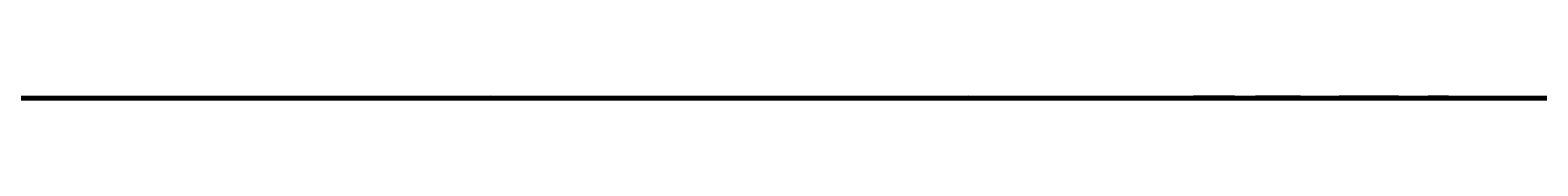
# Model space of a CAD drawing. Header units: millimetres. Extents: x -12354389001 to 271431, y -126469 to 48347.
# Tile 56 of 79: x -12328807095 to -12328530280, y -42908 to -42279. Entities that reach past the tile are written whole.
import ezdxf
from ezdxf.enums import TextEntityAlignment as Align

# ---------------------------------------------------------------- set-up
doc = ezdxf.new("R2010")
doc.units = ezdxf.units.MM
for name, pattern in [('1', [0]), ('4', [5, 3, -2]), ('BGS', [10, 0, 10])]:
    doc.linetypes.add(name, pattern=pattern)
doc.layers.get('0').update_dxf_attribs({"lineweight": 9})
doc.layers.add('00 opisy', color=7, linetype='Continuous', lineweight=25)
doc.layers.add('EBUPP', color=7, linetype='1', lineweight=30)
for name, color, linetype in [('EADOD', 7, 'Continuous'), ('EBTPO', 4, '4'), ('EBUOA', 7, 'Continuous'), ('EDZPD', 3, '1'), ('EDZTD', 3, 'Continuous'), ('SDROK', 7, 'Continuous'), ('SDROZ', 7, 'Continuous'), ('SDRPK', 7, '1'), ('SZOPO', 7, 'BGS'), ('SZZPZ', 102, 'Continuous'), ('UCCOA', 6, 'Continuous'), ('UCCOO', 6, 'Continuous'), ('UCCPA', 6, '1'), ('UCCPOR', 6, '1'), ('UCCTO', 6, 'Continuous'), ('UEEOA', 1, 'Continuous'), ('UEEOO', 1, 'Continuous'), ('UEEPA', 1, '1'), ('UEEPON', 1, '1'), ('UEETO', 1, 'Continuous'), ('UGGOO', 2, 'Continuous'), ('UGGPOR', 2, '1'), ('UKKOA', 7, 'Continuous'), ('UKKOO', 1, 'Continuous'), ('UKKPA', 1, '1'), ('UKKPB', 1, '1'), ('UKKTO', 1, 'Continuous'), ('UTTOO', 2, 'Continuous'), ('UTTPA', 1, '1'), ('UTTPO', 1, '1'), ('UTTTO', 2, 'Continuous'), ('UWWOO', 5, 'Continuous'), ('UWWPA', 5, '1'), ('UWWPO', 5, '4'), ('UWWTO', 5, 'Continuous'), ('WUKOS', 7, 'Continuous'), ('WUKPS', 7, '1'), ('ZAKRES', 2, '1')]:
    doc.layers.add(name, color=color, linetype=linetype)
doc.styles.get("Standard").update_dxf_attribs({"font": 'arial.ttf'})

# ---------------------------------------------------------------- blocks, each defined once
blk = doc.blocks.new('GRO')
blk.add_circle((0, 0), 0.09)
blk = doc.blocks.new('SLS')
blk.add_circle((0, 0), 0.35)
blk = doc.blocks.new('ZNS')
for p, q in [((0, 0.5), (0, 0)), ((0, 0), (0.5, 0))]:
    blk.add_line(p, q)
for centre in [(0, 1.75), (0, 1.25), (0, 0.75)]:
    blk.add_circle(centre, 0.25)
blk = doc.blocks.new('DLI')
blk.add_circle((0, 0), 0.09)
for centre, start, end in [((0, 0.750093), 30.14144, 149.85856), ((-0.713298, 0.231779), 102.145781, 221.858708), ((0.713298, 0.231779), 318.141292, 77.854219), ((-0.440797, -0.606751), 174.149498, 293.852913), ((0.440797, -0.606751), 246.147087, 5.850502)]:
    blk.add_arc(centre, 0.75, start, end)
blk = doc.blocks.new('TRA')
for p, q in [((-5.5, 2.7539), (-5.5, 1.7539)), ((-4.5, 2.7539), (-4.5, 1.7539)), ((4.5, 2.7539), (4.5, 1.7539)), ((5.5, 2.7539), (5.5, 1.7539)), ((-0.5, -2.2461), (-0.5, -3.2461)), ((0.5, -2.2461), (0.5, -3.2461))]:
    blk.add_line(p, q)
blk = doc.blocks.new('WLZ')
blk.add_circle((0, 0), 0.4)
blk = doc.blocks.new('LAT')
for p, q in [((0, 1.2), (0, 2)), ((-2, 0), (-1.2, 0)), ((1.2, 0), (2, 0)), ((0, -1.2), (0, -2))]:
    blk.add_line(p, q)
blk = doc.blocks.new('STE')
for p, q in [((-1, 0.5), (-1, -0.5)), ((1, 0.5), (1, -0.5)), ((-1, 0), (1, 0))]:
    blk.add_line(p, q)
blk = doc.blocks.new('WLD')
for p, q in [((0.75, 0.5), (-0.75, 0.5)), ((-0.75, 0.5), (-0.75, -0.5)), ((0.75, -0.5), (0.75, 0.5)), ((-0.75, -0.5), (0.75, -0.5))]:
    blk.add_line(p, q)
blk = doc.blocks.new('WLM')
for p, q in [((0.35, 0.35), (-0.35, 0.35)), ((-0.35, 0.35), (-0.35, -0.35)), ((0.35, -0.35), (0.35, 0.35)), ((-0.35, -0.35), (0.35, -0.35))]:
    blk.add_line(p, q)
blk = doc.blocks.new('HYP')
for p, q in [((0, 1.5), (-0.5303, 0.9697)), ((0, 1.5), (0.5303, 0.9697)), ((0, 0.75), (0, 1.5))]:
    blk.add_line(p, q)
blk.add_circle((0, 0), 0.75)
blk = doc.blocks.new('WSP')
blk.add_circle((0, 0), 0.09)
blk = doc.blocks.new('Wrocławska 82')
at = {"layer": 'EBTPO', "linetype": '1'}
blk.add_line((-295024.3, 33938.1), (-295025.78, 33931.17), dxfattribs=at)
at = {"layer": 'EBUPP', "linetype": '1'}
for p, q in [((-295038.56, 34086.79), (-295012.62, 34080.55)), ((-295022.54, 34062.21), (-295029.69, 34032.49)), ((-295029.69, 34032.49), (-295031.56, 34032.93)), ((-295032.93, 34027.24), (-295026.08, 34025.59)), ((-295026.08, 34025.59), (-295029.43, 34011.7)), ((-295029.43, 34011.7), (-295055.37, 34017.94)), ((-295030.06, 33857.21), (-295042.22, 33860.19)), ((-295031.75, 33850.34), (-295030.06, 33857.21))]:
    blk.add_line(p, q, dxfattribs=at)
at = {"layer": 'EDZPD', "linetype": '1'}
for p, q in [((-295028.84, 34181.28), (-295029.65, 34165)), ((-295029.65, 34165), (-295035.57, 34166.25)), ((-295022.5, 34151.52), (-295029.65, 34165)), ((-295048.56, 34078.47), (-295022.5, 34151.52)), ((-295032.57, 34146.01), (-295022.5, 34151.52)), ((-295043.06, 33671.79), (-295017.59, 33728.72)), ((-295017.81, 33672.63), (-295024.53, 33661.3)), ((-295043.06, 33671.79), (-295029.99, 33661.31)), ((-295023.62, 33666.51), (-295027.33, 33662.02)), ((-295029.99, 33661.31), (-295027.33, 33662.02)), ((-295029.99, 33661.31), (-295033.15, 33660.47)), ((-295024.53, 33661.3), (-295027.24, 33657.98)), ((-295027.24, 33657.98), (-295031.03, 33656.6)), ((-295027.74, 33649.1), (-295032.49, 33650.2)), ((-295022.6, 33649.51), (-295024.53, 33648.43)), ((-295027.74, 33649.1), (-295028.76, 33646.57)), ((-295024.53, 33648.43), (-295027.74, 33649.1)), ((-295028.76, 33646.57), (-295017.11, 33642.39))]:
    blk.add_line(p, q, dxfattribs=at)
at = {"layer": 'EDZTD'}
blk.add_line((-295027.9756, 34143.3844), (-295024.167, 34143.6222), dxfattribs=at)
at = {"layer": 'SDRPK', "linetype": '1'}
for p, q in [((-295024.63, 34182.45), (-295024.72, 34179.63)), ((-295024.72, 34179.63), (-295024.02, 34176.52)), ((-295028.12, 34121.07), (-295032.18, 34125.31)), ((-295019.7, 34119.04), (-295028.12, 34121.07)), ((-295034.46, 34116.09), (-295028.85, 34117.93)), ((-295028.85, 34117.93), (-295020.41, 34116.09)), ((-295009.49, 34088.55), (-295032.28, 34094.01)), ((-295033.41, 34091.12), (-295015.55, 34086.93)), ((-294914.93, 33943.43), (-295031.34, 33971.7)), ((-295029.76, 33907.16), (-295004.82, 33901.12)), ((-295031.5, 33902.75), (-295012.32, 33898.07)), ((-294986.99, 33876.26), (-295058.18, 33893.68)), ((-295039.22, 33885.37), (-294998.98, 33875.89)), ((-295026.43, 33811.69), (-295071.1, 33822.87)), ((-295015.87, 33808.93), (-295026.43, 33811.69)), ((-295034.29, 33810.67), (-295015.86, 33805.83)), ((-295047.52, 33750), (-295025.9, 33744.33)), ((-295025.9, 33744.33), (-295018.46, 33747.36)), ((-295036.96, 33701.66), (-295027.58, 33735.43)), ((-295026.16, 33732.46), (-295033.16, 33706.41)), ((-295028.06, 33698.21), (-295029.66, 33694.18)), ((-295022.25, 33696.5), (-295028.06, 33698.21)), ((-295022.39, 33690.87), (-295029.66, 33694.18)), ((-295034.22, 33667.39), (-295022.39, 33690.87)), ((-295024.18, 33665.54), (-295025.68, 33663.63)), ((-295026.92, 33658.66), (-295023.41, 33662.21)), ((-295026.33, 33656.48), (-295021.44, 33661.07)), ((-295030.6, 33654.86), (-295022.85, 33650.86))]:
    blk.add_line(p, q, dxfattribs=at)
at = {"layer": 'SDRPK', "linetype": '4'}
for p, q in [((-295028.71, 34093.15), (-295028.21, 34095.25)), ((-295028.21, 34095.25), (-295026.41, 34094.82)), ((-295026.41, 34094.82), (-295026.91, 34092.73)), ((-295039.49, 34088.05), (-295011.23, 34081.26)), ((-295021.55, 34060.93), (-295024.45, 34049.12)), ((-295025.62, 34049.4), (-295023.87, 34048.98)), ((-295025.7, 34049.08), (-295024.3, 34048.75)), ((-295023.87, 34048.98), (-295024.8, 34045.12)), ((-295025.78, 34048.76), (-295024.72, 34048.51)), ((-295024.3, 34048.75), (-295025.07, 34045.55)), ((-295024.72, 34048.51), (-295025.33, 34045.99)), ((-295025.85, 34048.44), (-295025.15, 34048.28)), ((-295025.15, 34048.28), (-295025.6, 34046.42)), ((-295026.3, 34046.59), (-295025.6, 34046.42)), ((-295026.38, 34046.24), (-295025.33, 34045.99)), ((-295026.47, 34045.89), (-295025.07, 34045.55)), ((-295024.8, 34045.12), (-295026.55, 34045.54)), ((-295025.46, 34045.22), (-295028.39, 34033.34)), ((-295019.51, 34044.07), (-295024.8, 34045.12)), ((-295020.1, 34032.14), (-295029.51, 34033.21)), ((-295028.5, 34032.84), (-295028.93, 34031.11)), ((-295030.71, 34031.55), (-295031.57, 34028.04)), ((-295028.93, 34031.11), (-295030.71, 34031.55)), ((-295031.57, 34028.04), (-295024.59, 34026.32)), ((-295025.9, 34026.88), (-295026.78, 34025.91)), ((-295024.83, 34026.91), (-295025.9, 34026.88)), ((-295021.2, 34026.91), (-295024.83, 34026.91)), ((-295024.59, 34026.32), (-295028.53, 34010.3)), ((-295024.99, 34012.36), (-295022.73, 34021.34)), ((-295028.53, 34010.3), (-295034.59, 34011.79)), ((-295030.17, 34011.71), (-295031.33, 34007.63)), ((-294997.81, 33978.25), (-295038.14, 33988.53)), ((-295039.54, 33984.95), (-295010.89, 33977.71)), ((-295030.54, 33882.37), (-295036.03, 33860.62)), ((-295018.62, 33879.48), (-295030.54, 33882.37)), ((-295034.62, 33861.77), (-295030.38, 33878.62)), ((-295030.38, 33878.62), (-295029.24, 33878.29)), ((-295029.24, 33878.29), (-295033.44, 33861.4)), ((-295029.55, 33858.94), (-295041.05, 33861.92)), ((-295026.09, 33858.16), (-295029.55, 33858.94)), ((-295006.5, 33826.9), (-295026.09, 33858.16)), ((-295031.35, 33849.46), (-295029.4, 33857.1)), ((-295029.4, 33857.1), (-295026.49, 33856.35)), ((-295026.49, 33856.35), (-295005.35, 33823.5))]:
    blk.add_line(p, q, dxfattribs=at)
at = {"layer": 'SDRPK', "linetype": '1'}
for centre, radius, start, end in [((-295012.668, 34180.5865), 12.81, 169.91355, 234.48233), ((-295019.2078, 34141.4457), 15.82, 94.3581, 139.73776), ((-295025.059, 34131.8341), 7.5, 83.11548, 158.76931), ((-295023.8799, 34127.5865), 7.11, 77.5738, 110.41464), ((-295021.6312, 34125.1109), 10.29, 117.35822, 167.83107), ((-295031.5003, 34014.6089), 8.77, 262.20324, 351.35038), ((-295020.8945, 33978.7563), 19.87, 87.67967, 156.30941), ((-295018.5719, 33938.4061), 22.28, 84.14748, 138.11878), ((-295022.9942, 33926.4266), 20.42, 184.17478, 250.65028), ((-295028.9358, 33732.9573), 2.82, 349.84286, 61.26341), ((-295031.4937, 33665.8969), 6.24, 237.57016, 338.69821), ((-295031.9012, 33665.4486), 8.42, 254.36793, 306.26958), ((-295031.8364, 33664.3194), 9.58, 253.79478, 305.08442)]:
    blk.add_arc(centre, radius, start, end, dxfattribs=at)
at = {"layer": 'SDRPK', "linetype": '4'}
for centre, radius, start, end in [((-295031.7867, 34014.1559), 7.03, 328.85555, 345.19901), ((-295030.6648, 34013.8141), 5.9, 288.83538, 326.06064), ((-295032.0057, 34015.0689), 7.57, 275.19713, 295.38884), ((-295042.0173, 33768.7291), 11.01, 347.94694, 63.47297), ((-295031.795, 33747.7479), 7.13, 18.41261, 161.58739)]:
    blk.add_arc(centre, radius, start, end, dxfattribs=at)
at = {"layer": 'SZOPO', "linetype": 'BGS'}
for p, q in [((-295032.35, 34145.79), (-295022.55, 34150.84)), ((-295028.12, 33996.5), (-295020.94, 33998)), ((-295032.79, 33993.59), (-295028.12, 33996.5)), ((-294998.13, 33978.98), (-295036.23, 33988.93)), ((-295028.36, 33842.41), (-295024.54, 33846.12)), ((-295039.53, 33845.73), (-295028.36, 33842.41)), ((-295046.28, 33808.43), (-295008.67, 33799.4)), ((-295013.88, 33777.13), (-295057.05, 33788.33)), ((-295025.87, 33752.65), (-295011.14, 33776.32)), ((-295067.16, 33765.16), (-295028.11, 33752.86)), ((-295028.11, 33752.86), (-295025.87, 33752.65)), ((-295031.48, 33661.25), (-295017.01, 33688.17)), ((-295036.7, 33651.44), (-295027.46, 33648.93)), ((-295027.46, 33648.93), (-295011.2, 33641.5))]:
    blk.add_line(p, q, dxfattribs=at)
at = {"layer": 'UCCOA'}
for p in [(-295031.2116, 33970.8684), (-295027.05, 33969.85)]:
    blk.add_line(p, (-295027.5636, 33970.8684), dxfattribs=at)
at = {"layer": 'UCCPOR', "linetype": '1'}
for p, q in [((-295024.55, 34053.81), (-294998.28, 34047.24)), ((-294998.41, 34046.46), (-295024.74, 34053.03)), ((-295014.99, 33967.38), (-295049.03, 33975.65)), ((-295015.24, 33966.38), (-295049.27, 33974.66)), ((-295025.65, 33923.58), (-295015.24, 33966.38)), ((-295024.98, 33922.57), (-295014.43, 33966.18)), ((-295060.38, 33931.95), (-295025.65, 33923.58)), ((-295060.57, 33931.15), (-295025.84, 33922.78)), ((-295025.84, 33922.78), (-295040.36, 33863.04)), ((-295024.98, 33922.57), (-295039.66, 33861.9)), ((-295018.09, 33816.86), (-295048.98, 33824.25)), ((-295049.21, 33823.31), (-295017.5, 33815.8)), ((-295029, 33743.48), (-295032.54, 33744.33)), ((-295027.28, 33743.06), (-295029, 33743.48)), ((-295020.8, 33741.5), (-295027.28, 33743.06)), ((-295026.86, 33719.55), (-295020.8, 33741.5)), ((-295027.33, 33717.85), (-295026.86, 33719.55)), ((-295030.95, 33704.79), (-295027.33, 33717.85)), ((-295020.12, 33701.64), (-295030.95, 33704.79))]:
    blk.add_line(p, q, dxfattribs=at)
at = {"layer": 'UCCTO'}
for p, q in [((-295027.05, 33969.85), (-295026.4498, 33970.3356)), ((-295026.4498, 33970.3356), (-295017.7642, 33970.3356)), ((-295025.788, 33819.1107), (-295017.8623, 33819.1107))]:
    blk.add_line(p, q, dxfattribs=at)
at = {"layer": 'UEEPON', "linetype": '1'}
for p, q in [((-295024.85, 34182.74), (-295025.11, 34181.53)), ((-295025.11, 34181.53), (-295024.37, 34178.67)), ((-295024.37, 34178.67), (-295024.32, 34178.5)), ((-295024.32, 34178.5), (-295023.79, 34177.13)), ((-295023.35, 34175.31), (-295030.16, 34175.22)), ((-295030.16, 34175.22), (-295034.73, 34175.18)), ((-295026.76, 34153.72), (-295020.52, 34155.41)), ((-295023.82, 34155.29), (-295026.2, 34154.53)), ((-295026.2, 34154.53), (-295029.36, 34152.13)), ((-295029.85, 34150.75), (-295026.76, 34153.72)), ((-295021.32, 34153.65), (-295024.4, 34153.53)), ((-295024.4, 34153.53), (-295027.62, 34151.3)), ((-295024.43, 34152.37), (-295023.51, 34152.88)), ((-295040.61, 34152.51), (-295029.79, 34151.06)), ((-295029.85, 34150.42), (-295044.92, 34152.46)), ((-295026.09, 34151.46), (-295024.43, 34152.37)), ((-295029.36, 34152.13), (-295030.33, 34150.92)), ((-295022.54, 34151.86), (-295027.4, 34149.42)), ((-295036.89, 34151.69), (-295029.85, 34150.75)), ((-295026.89, 34150.99), (-295026.09, 34151.46)), ((-295027.62, 34151.3), (-295028.3, 34150.83)), ((-295029.79, 34151.06), (-295029.85, 34150.42)), ((-295028.92, 34149.8), (-295026.89, 34150.99)), ((-295030.33, 34150.92), (-295031.67, 34148.75)), ((-295025.13, 34144.48), (-295023.33, 34150.98)), ((-295028.3, 34150.83), (-295029.21, 34150.18)), ((-295029.21, 34150.18), (-295031.71, 34148.39)), ((-295030.68, 34148.65), (-295028.92, 34149.8)), ((-295027.4, 34149.42), (-295030.02, 34148.19)), ((-295031.88, 34147.88), (-295030.68, 34148.65)), ((-295030.02, 34148.19), (-295031.86, 34146.81)), ((-295025.88, 34141.77), (-295025.13, 34144.48)), ((-295028.65, 34131.79), (-295025.88, 34141.77)), ((-295031.37, 34122.77), (-295028.78, 34131.3)), ((-295031.37, 34122.77), (-295023.81, 34120.48)), ((-295024.08, 34120.36), (-295024.86, 34117.65)), ((-295024.86, 34117.65), (-295028.4, 34105.89)), ((-295028.4, 34105.89), (-295031.19, 34095.97)), ((-295031.19, 34095.97), (-295024.16, 34094.32)), ((-295031.69, 34088.27), (-295012.36, 34083.42)), ((-295021.59, 34050.48), (-295025.29, 34050.78)), ((-295020.34, 34049.36), (-295025.34, 34050.55)), ((-295025.42, 34050.24), (-295022.99, 34049.69)), ((-295023.95, 34026.51), (-295025.24, 34021.25)), ((-295025.24, 34021.25), (-295025.91, 34018.52)), ((-295025.91, 34018.52), (-295026.14, 34017.61)), ((-295026.14, 34017.61), (-295028.17, 34009.42)), ((-295028.17, 34009.42), (-295032.38, 34010.54)), ((-295040.13, 33897.03), (-295026.96, 33894.37)), ((-295026.96, 33894.37), (-294985.22, 33883.78)), ((-295021.69, 33884.51), (-295039.24, 33888.79)), ((-295025.34, 33870.52), (-295023.6, 33876.28)), ((-295026.15, 33867.83), (-295025.34, 33870.52)), ((-295029.53, 33856.69), (-295026.15, 33867.83)), ((-295030.13, 33856.9), (-295029.53, 33856.69)), ((-295029.62, 33856.38), (-295029.53, 33856.69)), ((-295029.6, 33856.44), (-295029.53, 33856.68)), ((-295029.53, 33856.69), (-295024.21, 33854.8)), ((-295030.2, 33856.66), (-295029.6, 33856.44)), ((-295030.23, 33856.53), (-295029.62, 33856.38)), ((-295029.62, 33856.38), (-295029.6, 33856.44)), ((-295024.46, 33854.55), (-295029.6, 33856.44)), ((-295029.82, 33833.11), (-295024.46, 33854.55)), ((-295031.51, 33826.61), (-295029.82, 33833.11)), ((-295034.47, 33815.26), (-295030.44, 33814.21)), ((-295027.72, 33813.51), (-295030.44, 33814.21)), ((-295017.6, 33810.88), (-295027.72, 33813.51)), ((-295032.74, 33807.29), (-295030.01, 33806.64)), ((-295030.01, 33806.64), (-295011.26, 33802.15)), ((-295026.21, 33750), (-295014.85, 33762.91)), ((-295039.34, 33750), (-295029.03, 33746.95)), ((-295028.72, 33747.16), (-295026.21, 33750)), ((-295038.2, 33749.82), (-295029.03, 33746.95)), ((-295027.27, 33696.72), (-295038.83, 33700.79)), ((-295023.15, 33693.71), (-295027.27, 33696.72)), ((-295019.71, 33691.01), (-295025.11, 33683.05)), ((-295025.11, 33683.05), (-295021.92, 33689.99)), ((-295026.42, 33680.36), (-295025.32, 33682.62)), ((-295029.84, 33673.32), (-295026.42, 33680.36)), ((-295033.18, 33666.46), (-295029.84, 33673.32)), ((-295024.5, 33663.32), (-295020.41, 33670.13)), ((-295029.44, 33660.25), (-295024.5, 33663.32)), ((-295029.44, 33660.25), (-295029.49, 33660.27)), ((-295030.84, 33659.05), (-295029.44, 33660.25)), ((-295033.24, 33659.83), (-295030.84, 33659.05))]:
    blk.add_line(p, q, dxfattribs=at)
at = {"layer": 'UEETO'}
for p, q in [((-295030.183, 34121.0335), (-295022.2031, 34121.0335)), ((-295025.44, 34050.18), (-295024.5316, 34046.6007)), ((-295024.5316, 34046.6007), (-295016.4303, 34045.0341)), ((-295032.8025, 33878.9686), (-295024.0625, 33878.9686)), ((-295030.22, 33856.55), (-295030.02, 33852.6612)), ((-295030.02, 33852.6612), (-295021.3343, 33852.6612))]:
    blk.add_line(p, q, dxfattribs=at)
at = {"layer": 'UGGPOR', "linetype": '1'}
for p, q in [((-295035.4, 34156.96), (-295029.29, 34155.39)), ((-295029.29, 34155.39), (-295026.41, 34154.66)), ((-295026.41, 34154.66), (-295020.56, 34153.17)), ((-295026.05, 34150.99), (-295023.76, 34152.4)), ((-295027.82, 34149.89), (-295026.05, 34150.99)), ((-295029.7, 34148.72), (-295027.82, 34149.89)), ((-295032.65, 34146.88), (-295029.7, 34148.72))]:
    blk.add_line(p, q, dxfattribs=at)
at = {"layer": 'UKKOA'}
for p, q in [((-295032.18, 34176.61), (-295030.8055, 34179.1952)), ((-295030.8055, 34179.1952), (-295024.4216, 34179.1952)), ((-295033.048, 34167.0999), (-295026.7292, 34167.0999)), ((-295026.9254, 34127.2253), (-295020.5414, 34127.2253)), ((-295024.2, 34102.85), (-295025.7158, 34100.8217)), ((-295031.9695, 34100.8217), (-295025.7158, 34100.8217)), ((-295025.52, 34003.39), (-295024.3467, 34004.1868)), ((-295024.3467, 34004.1868), (-295018.0279, 34004.1868)), ((-295035.8005, 33997.3085), (-295029.5468, 33997.3085))]:
    blk.add_line(p, q, dxfattribs=at)
at = {"layer": 'UKKOO'}
for p in [(-295034.9406, 34091.5718), (-295026.97, 34091.44)]:
    blk.add_line(p, (-295028.9475, 34091.5718), dxfattribs=at)
at = {"layer": 'UKKPB', "linetype": '1'}
for p, q in [((-295032.74, 34164.91), (-295027.36, 34164.04)), ((-295027.36, 34164.04), (-295024.83, 34163.62)), ((-295024.83, 34163.62), (-295021.19, 34163.03)), ((-295025.48, 34097.59), (-295024.28, 34102.6)), ((-295025.61, 34097.06), (-295025.48, 34097.59)), ((-295026.91, 34091.69), (-295025.61, 34097.06)), ((-295026.97, 34091.44), (-295026.91, 34091.69)), ((-295026.48, 34091.33), (-295026.97, 34091.44)), ((-295022.63, 34090.43), (-295026.48, 34091.33)), ((-295024.09, 34035.16), (-295028.77, 34036.31)), ((-295025.45, 34003.63), (-295019.89, 34020.71)), ((-295020.45, 34011.15), (-295025.45, 34003.63)), ((-295028.54, 34004.19), (-295032.1, 34005.15)), ((-295025.77, 34003.45), (-295028.54, 34004.19)), ((-295025.28, 34003.33), (-295025.77, 34003.46)), ((-295025.77, 34003.46), (-295025.77, 34003.45)), ((-295025.29, 34003.32), (-295025.28, 34003.33)), ((-295013.57, 34000.19), (-295025.29, 34003.32)), ((-295025.77, 34003.2), (-295036.46, 34000)), ((-295045.92, 33818.98), (-295027.55, 33814.89)), ((-295027.55, 33814.89), (-295023.95, 33814.08)), ((-295028.84, 33788.07), (-295052.61, 33792.91)), ((-295027.16, 33787.73), (-295028.84, 33788.07)), ((-295005.32, 33783.29), (-295027.16, 33787.73)), ((-295015.1, 33740.05), (-295025.04, 33739.57)), ((-295025.04, 33739.57), (-295025.59, 33739.54)), ((-295025.59, 33739.54), (-295040.2, 33738.83)), ((-295021.32, 33648.87), (-295042.11, 33655.78)), ((-295039.34, 33653.78), (-295015, 33645.51))]:
    blk.add_line(p, q, dxfattribs=at)
at = {"layer": 'UKKTO'}
for p, q in [((-295029.4456, 34127.3253), (-295020.4342, 34127.3253)), ((-295032.1653, 34114.007), (-295023.1539, 34114.007)), ((-295024.2, 34102.85), (-295025.6087, 34099.4217)), ((-295034.3486, 34099.4217), (-295025.6087, 34099.4217)), ((-295026.97, 34091.44), (-295028.8663, 34090.4172)), ((-295037.8777, 34090.4172), (-295028.8663, 34090.4172)), ((-295025.52, 34003.39), (-295024.6764, 34003.3562)), ((-295024.6764, 34003.3562), (-295016.425, 34003.3562)), ((-295036.3655, 33997.1165), (-295027.4084, 33997.1165))]:
    blk.add_line(p, q, dxfattribs=at)
at = {"layer": 'UTTPO', "linetype": '1'}
for p, q in [((-295024.32, 34152.89), (-295034.13, 34156.19)), ((-295018.67, 34151.18), (-295024.32, 34152.89)), ((-295018.52, 34133.12), (-295025.22, 34107.24)), ((-295025.22, 34107.24), (-295026.53, 34104.86)), ((-295026.53, 34104.86), (-295029.4, 34104.68)), ((-295029.4, 34104.68), (-295034.29, 34101.79)), ((-295023.48, 34104.37), (-295042.17, 34096.43)), ((-295041.3, 34091.13), (-295011.25, 34083.23)), ((-295024.4, 34085.02), (-295024.76, 34083.47)), ((-295023.8, 34051.49), (-295025.07, 34051.76)), ((-295023.46, 34026.55), (-295026.66, 34013.23)), ((-295026.66, 34013.23), (-295027.9, 34010.96)), ((-295027.9, 34010.96), (-295029.64, 34010.42)), ((-295029.64, 34010.42), (-295038.42, 34010.7)), ((-295032.74, 33995.64), (-295001.71, 33988.37)), ((-295026.33, 33838.82), (-295041.55, 33844.95)), ((-295022.44, 33836.29), (-295026.33, 33838.82))]:
    blk.add_line(p, q, dxfattribs=at)
at = {"layer": 'UTTTO'}
for p in [(-295034.5077, 34085.6083), (-295024.25, 34085.24)]:
    blk.add_line(p, (-295026.2564, 34085.6083), dxfattribs=at)
at = {"layer": 'UWWPO', "linetype": '1'}
for p, q in [((-295026.32, 34175.65), (-295031.16, 34176.54)), ((-295026.24, 34175.64), (-295026.32, 34175.65)), ((-295010.96, 34172.65), (-295026.24, 34175.64)), ((-295024.48, 34000), (-295033.65, 34002.26)), ((-294986.95, 33990.76), (-295024.48, 34000)), ((-295022.51, 33866.21), (-295027.74, 33844.55)), ((-295022.23, 33863.75), (-295024.4, 33855.02)), ((-295024.4, 33855.02), (-295027.47, 33842.93)), ((-295027.47, 33842.93), (-295051.81, 33849.9)), ((-295027.74, 33844.55), (-295038.82, 33847.52)), ((-295027.47, 33842.93), (-295018.91, 33840.44)), ((-295017.55, 33815.58), (-295035.3, 33819.74)), ((-295024.88, 33750), (-295014.62, 33764.97)), ((-295058.24, 33750), (-295028.03, 33746.48)), ((-295027.09, 33746.78), (-295024.88, 33750)), ((-295027.66, 33746.07), (-295032.58, 33726.44))]:
    blk.add_line(p, q, dxfattribs=at)
at = {"layer": 'WUKPS', "linetype": '1'}
for p, q in [((-295025.16, 34141.01), (-295025.36, 34139.33)), ((-295027.16, 34140.96), (-295027, 34140.04)), ((-295029.05, 34140.35), (-295028.21, 34138.64)), ((-295030.7, 34139.23), (-295030.07, 34138.58)), ((-295032.03, 34137.74), (-295030.72, 34136.75)), ((-295034.64, 33891.01), (-295029.07, 33889.59)), ((-295000.17, 33881.36), (-295038.91, 33890.64)), ((-295030.07, 33889.84), (-295030.39, 33888.6)), ((-295029.07, 33889.59), (-294991.63, 33880.15)), ((-295028.13, 33889.35), (-295028.29, 33888.74)), ((-295026.19, 33888.86), (-295026.49, 33887.66)), ((-295024.25, 33888.38), (-295024.4, 33887.79)), ((-295030.16, 33654.63), (-295032.15, 33650.78)), ((-295029.27, 33654.18), (-295030.21, 33652.35)), ((-295028.38, 33653.72), (-295030.16, 33650.28)), ((-295027.49, 33653.26), (-295028.33, 33651.64)), ((-295026.6, 33652.8), (-295028.17, 33649.77)), ((-295025.72, 33652.34), (-295026.44, 33650.93)), ((-295024.83, 33651.88), (-295026.27, 33649.09)), ((-295036.28, 33651.83), (-295026.99, 33649.47)), ((-295023.94, 33651.43), (-295024.66, 33650.03)), ((-295023.05, 33650.97), (-295024.49, 33648.17)), ((-295026.99, 33649.47), (-295023.32, 33647.56))]:
    blk.add_line(p, q, dxfattribs=at)
for centre, radius, start, end in [((-295025.9678, 34134.0206), 7.04, 73.76846, 131.90689), ((-295021.9146, 34130.0604), 12.7, 133.583, 168.97099)]:
    blk.add_arc(centre, radius, start, end, dxfattribs=at)
at = {"layer": 'ZAKRES', "linetype": '1'}
for p, q in [((-295032.55, 34146.07), (-295022.58, 34151.49)), ((-295030.04, 33661.37), (-295043.18, 33671.87)), ((-295023.47, 33666.66), (-295027.19, 33662.19)), ((-295027.19, 33662.19), (-295030.04, 33661.37))]:
    blk.add_line(p, q, dxfattribs=at)
at = {"layer": 'EADOD'}
blk.add_blockref('GRO', (-295029.65, 34165), dxfattribs=at)
at = {"layer": 'SDROK'}
for p in [(-295024.25, 33938.35), (-295025.84, 33930.93)]:
    blk.add_blockref('SLS', p, dxfattribs=at)
at = {"layer": 'SDROZ'}
blk.add_blockref('ZNS', (-295029.4, 34152.13), dxfattribs=at)
at = {"layer": 'SZZPZ'}
for name, p in [('DLI', (-295025.37, 34147.86)), ('DLI', (-295029.39, 34145.66)), ('TRA', (-295022.34, 34143.42)), ('TRA', (-295023.47, 34125.8)), ('TRA', (-295027.88, 34110.45)), ('DLI', (-295027.36, 34094.54)), ('DLI', (-295032.19, 34088.77)), ('DLI', (-295026.72, 34088.19)), ('TRA', (-295019.09, 34062.54)), ('TRA', (-295019.33, 34056.15)), ('TRA', (-295023.4, 34038.57)), ('TRA', (-295025.97, 34028.72)), ('TRA', (-295024.73, 33989.17)), ('DLI', (-295024.61, 33976.36)), ('TRA', (-295034.66, 33974.2)), ('TRA', (-295019.78, 33972.29)), ('TRA', (-295030.59, 33943.58)), ('TRA', (-295034.59, 33921.15)), ('TRA', (-295023.05, 33893.07)), ('DLI', (-295029.57, 33890.66)), ('DLI', (-295027.97, 33889.83)), ('DLI', (-295025.27, 33889.38)), ('DLI', (-295031.94, 33887.6)), ('DLI', (-295025.4, 33878.18)), ('DLI', (-295028.55, 33878.1)), ('DLI', (-295025.72, 33876.61)), ('DLI', (-295026.42, 33874.5)), ('DLI', (-295026.34, 33872.31)), ('DLI', (-295030.19, 33871.11)), ('TRA', (-295021.84, 33869.69)), ('DLI', (-295027.03, 33869.87)), ('DLI', (-295030.78, 33867.38)), ('DLI', (-295029.37, 33867.19)), ('DLI', (-295027.85, 33866.73)), ('TRA', (-295026.8, 33861.59)), ('DLI', (-295032.07, 33860.9)), ('DLI', (-295029.73, 33860.44)), ('DLI', (-295029.15, 33848.81)), ('DLI', (-295031.6, 33845.75)), ('TRA', (-295034.54, 33837.23)), ('TRA', (-295020.51, 33836.15)), ('TRA', (-295024.96, 33823)), ('TRA', (-295022.05, 33772.13)), ('TRA', (-295026.64, 33761.69)), ('TRA', (-295019.75, 33750.53)), ('DLI', (-295029.92, 33726.84)), ('DLI', (-295023.59, 33693.85)), ('TRA', (-295019.25, 33688.77)), ('TRA', (-295024.62, 33678.64)), ('DLI', (-295023.11, 33672.67)), ('TRA', (-295028.29, 33671.32)), ('DLI', (-295029.28, 33668.16)), ('DLI', (-295023.51, 33654.85)), ('TRA', (-295027.58, 33636.5)), ('TRA', (-295029.16, 33624.99))]:
    blk.add_blockref(name, p, dxfattribs=at)
at = {"layer": 'UCCPA'}
blk.add_blockref('WLZ', (-295027.05, 33969.85), dxfattribs=at)
at = {"layer": 'UEEPA'}
for name, p, rotation in [('LAT', (-295028.74, 34131.55), 89.000005), ('STE', (-295025.44, 34050.18), 76.270008), ('LAT', (-295022.98, 34026.3), 89.48000299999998), ('STE', (-295023.6, 33876.28), 75.450002), ('STE', (-295030.22, 33856.55), 256.110002), ('LAT', (-295028.82, 33746.9), 87.150007), ('LAT', (-295025.28, 33682.86), 87.690002), ('LAT', (-295029.67, 33660.43), 92.960012)]:
    blk.add_blockref(name, p, dxfattribs=dict(at, rotation=rotation))
for p in [(-295028.74, 34131.55), (-295028.82, 33746.9), (-295025.28, 33682.86), (-295029.67, 33660.43)]:
    blk.add_blockref('SLS', p, dxfattribs=at)
at = {"layer": 'UKKPA'}
for name, p, rotation in [('WLD', (-295024.2, 34102.85), 347.51), ('WLD', (-295026.97, 34091.44), 346.86), ('WLM', (-295025.52, 34003.39), 345.11)]:
    blk.add_blockref(name, p, dxfattribs=dict(at, rotation=rotation))
at = {"layer": 'UTTPA'}
for p, rotation in [((-295024.25, 34085.24), 342.42), ((-295023.51, 34051.56), 77.73000199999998)]:
    blk.add_blockref('WLD', p, dxfattribs=dict(at, rotation=rotation))
at = {"layer": 'UWWPA'}
blk.add_blockref('HYP', (-295027.54, 33746.56), dxfattribs=at)
at = {"layer": 'WUKOS'}
for p in [(-295025.66, 34179.27), (-295029.46, 34140.38), (-295028.98, 34138.02), (-295028.88, 34132.03), (-295027.91, 34121.15), (-295028.76, 34118.03), (-295024.25, 34085.31), (-295024.89, 34045.03), (-295025.93, 34025.64), (-295029.25, 34011.65), (-295024.8, 34009.23), (-295024.51, 34008.92), (-295026.62, 33997.93), (-295024.66, 33976.2), (-295024.3, 33938.31), (-295030.36, 33907.4), (-295026.11, 33858.17), (-295026.52, 33856.29), (-295024.44, 33846.14), (-295028.33, 33842.18), (-295029.01, 33804.67), (-295025.52, 33752.19), (-295029.4, 33747.22), (-295025.86, 33744.07), (-295027.51, 33735.52), (-295026.33, 33732.43), (-295027.85, 33698.44), (-295027.97, 33697.94), (-295029.44, 33694.21), (-295029.71, 33693.8), (-295025.32, 33682.78), (-295029.37, 33660.31), (-295028.42, 33658.01), (-295027.58, 33655.86)]:
    blk.add_blockref('WSP', p, dxfattribs=at)
at = {"layer": 'EBUOA', "oblique": 15}
blk.add_text('i3', height=2.5, dxfattribs=at).set_placement((-295032.35, 34048.38))
at = {"layer": 'EDZTD', "oblique": 15}
for s, p in [('524', (-295028.84, 34170)), ('363', (-295026.13, 33660.95))]:
    blk.add_text(s, height=2.5, dxfattribs=at).set_placement(p, align=Align.TOP_LEFT)
at = {"layer": 'SDROK', "oblique": 15}
blk.add_text('ch.asf.', height=1.5, rotation=345.81, dxfattribs=at).set_placement((-295025.42, 33982.86))
blk.add_text('bet.', height=1.5, dxfattribs=at).set_placement((-295034.07, 33793.38))
at = {"layer": 'UCCOA', "oblique": 15}
blk.add_text('ndn.', height=1.8, dxfattribs=at).set_placement((-295026.92, 33971.47), align=Align.RIGHT)
blk.add_text('c', height=1.8, dxfattribs=at).set_placement((-295027.16, 33970.9))
at = {"layer": 'UCCOO', "oblique": 15}
for s, rotation, p in [('c.o', 346.67, (-295030.61, 33819.03)), ('cA', 346.43, (-295026.22, 33743.04)), ('cA', 74.54, (-295026.55, 33719.32))]:
    blk.add_text(s, height=1.8, rotation=rotation, dxfattribs=at).set_placement(p)
at = {"layer": 'UCCTO', "oblique": 15}
blk.add_text('971b-1-16', height=1.5, dxfattribs=at).set_placement((-295026.32, 33970.84))
blk.add_text('971b-1-9', height=1.5, dxfattribs=at).set_placement((-295017.33, 33819.61), align=Align.RIGHT)
for s, rotation, p in [('1-1.2/20', 350.28557, (-295030.97, 33820.76)), ('1-.2.2/2', 75.92686, (-295027.63, 33714.91))]:
    blk.add_text(s, height=1.5, rotation=rotation, dxfattribs=at).set_placement(p, align=Align.TOP_LEFT)
at = {"layer": 'UEEOA', "oblique": 15}
for p in [(-295024.92, 34051.82), (-295029.72, 33856.19)]:
    blk.add_text('e', height=1.8, dxfattribs=at).set_placement(p, align=Align.TOP_LEFT)
at = {"layer": 'UEEOO', "oblique": 15}
for s, rotation, p in [('eNA', 28.93999, (-295026.63, 34152.05)), ('eW', 35.56, (-295029.63, 34151.01)), ('eNA', 74.49001, (-295026.14, 34144.71)), ('eNA', 74.20931, (-295029.45, 34106.29)), ('eNA', 76.20001, (-295026.86, 34021.47)), ('eNA', 73.18, (-295025.48, 33869.21)), ('eNA', 345.43, (-295030.33, 33815.2)), ('eNA', 346.54, (-295032.39, 33808.29)), ('eN orient.', 64.08, (-295028.35, 33675.89))]:
    blk.add_text(s, height=1.8, rotation=rotation, dxfattribs=at).set_placement(p, align=Align.TOP_LEFT)
at = {"layer": 'UEETO', "oblique": 15}
for s, rotation, p in [('1-1.1/57', 74.0546, (-295027.11, 34140.88)), ('1-1.2/90', 73.47419, (-295027.9, 34111.41)), ('1-1.2/96', 78.02386, (-295027.35, 34017.43)), ('1-1.2/96', 345.79744, (-295033.99, 34011.88)), ('1-1.2/68', 73.58276, (-295026.63, 33865.32)), ('1-1.2/69', 75.34225, (-295031.76, 33829.7)), ('1-1.3/42', 346.71781, (-295027.88, 33814.49)), ('1-1.2/73', 349.56614, (-295029.92, 33807.51)), ('1-1.3/80', 66.67862, (-295030.01, 33671.62))]:
    blk.add_text(s, height=1.5, rotation=rotation, dxfattribs=at).set_placement(p, align=Align.TOP_LEFT)
for s, p in [('921d-3-1', (-295021.67, 34121.53)), ('971b-1-18', (-295023.53, 33879.47))]:
    blk.add_text(s, height=1.5, dxfattribs=at).set_placement(p, align=Align.RIGHT)
blk.add_text('971b-1-16', height=1.5, dxfattribs=at).set_placement((-295029.89, 33854.66), align=Align.TOP_LEFT)
at = {"layer": 'UGGOO', "oblique": 15}
for s, rotation, p in [('gA300', 344.35, (-295030.32, 34156.07)), ('gA140', 29.02127, (-295028.6, 34148.96))]:
    blk.add_text(s, height=1.8, rotation=rotation, dxfattribs=at).set_placement(p)
at = {"layer": 'UKKOA', "oblique": 15}
for s, p in [('214.88', (-295030.64, 34179.8)), ('215.30', (-295032.89, 34167.7))]:
    blk.add_text(s, height=1.8, dxfattribs=at).set_placement(p)
for s, p in [('212.49', (-295030.71, 34179.16)), ('212.30', (-295032.94, 34167.14)), ('zasyp.', (-295024.4, 34114.86)), ('k', (-295025.36, 34103.47)), ('212.63', (-295028.6, 34100.88)), ('212.49', (-295031.75, 34091.71)), ('k', (-295027.32, 34090.99)), ('k', (-295026.18, 34004.9)), ('213.68', (-295035.64, 33999.71)), ('211.48', (-295035.8, 33998.21))]:
    blk.add_text(s, height=1.8, dxfattribs=at).set_placement(p, align=Align.TOP_LEFT)
for s, p in [('214.82', (-295019.9, 34127.83)), ('214.66', (-295025.07, 34101.42))]:
    blk.add_text(s, height=1.8, dxfattribs=at).set_placement(p, align=Align.RIGHT)
for rotation, p in [(76.46535, (-295026.58, 34097.89)), (346.28, (-295024.78, 34036.54)), (2.79001, (-295026.04, 33740.47))]:
    blk.add_text('k', height=1.8, rotation=rotation, dxfattribs=at).set_placement(p, align=Align.TOP_LEFT)
at = {"layer": 'UKKOO', "oblique": 15}
for s, rotation, p in [('222.35', 350.75, (-295033.48, 34164.73)), ('k300', 344.96, (-295030.35, 34005.74)), ('k250', 347.42, (-295027.55, 33815.89)), ('kA', 348.51, (-295029.01, 33789.16))]:
    blk.add_text(s, height=1.8, rotation=rotation, dxfattribs=at).set_placement(p, align=Align.TOP_LEFT)
blk.add_text('214.16', height=1.8, dxfattribs=at).set_placement((-295028.3, 34092.17), align=Align.RIGHT)
at = {"layer": 'UKKTO', "oblique": 15}
for s, p in [('921d-3-13', (-295019.9, 34127.83)), ('921d-3-10', (-295028.33, 34090.92))]:
    blk.add_text(s, height=1.5, dxfattribs=at).set_placement(p, align=Align.RIGHT)
for s, p in [('921d-3-12', (-295022.62, 34116.01)), ('921d-3-11', (-295025.07, 34101.42))]:
    blk.add_text(s, height=1.5, dxfattribs=at).set_placement(p, align=Align.TOP_RIGHT)
for s, rotation, p in [('1-1.1/151', 76.70755, (-295026.86, 34096.05)), ('1-1.2/39', 348.7273, (-295026.86, 34036.86)), ('1-1.1/108', 348.62913, (-295034.48, 34006.71)), ('1-1.1/178', 347.42291, (-295024.45, 33815.15)), ('1-1.1/121', 351.29604, (-295029.95, 33789.25)), ('1-1.1/133', 3.60759, (-295026.04, 33740.47))]:
    blk.add_text(s, height=1.5, rotation=rotation, dxfattribs=at).set_placement(p, align=Align.TOP_LEFT)
for s, p in [('921d-3-5', (-295024.54, 34003.86)), ('971b-3-10', (-295040.04, 33737.58))]:
    blk.add_text(s, height=1.5, dxfattribs=at).set_placement(p)
blk.add_text('971b-1-60', height=1.5, dxfattribs=at).set_placement((-295036.23, 33999.12), align=Align.TOP_LEFT)
at = {"layer": 'UTTOO', "oblique": 15}
for s, rotation, p in [('alarm', 74.54, (-295025.01, 34109.49)), ('niecz.', 22.89987, (-295033.87, 34100.3)), ('tA', 347.91, (-295025.39, 34087.32)), ('tA', 338.2, (-295031.43, 33841.12))]:
    blk.add_text(s, height=1.8, rotation=rotation, dxfattribs=at).set_placement(p)
at = {"layer": 'UTTTO', "oblique": 15}
for s, rotation, p in [('1-1.1/64', 24.65058, (-295031.33, 34102.16)), ('1-1.1/60', 76.62698, (-295024.45, 34020.37)), ('1-1.2/29', 339.56717, (-295032.4, 33842.25))]:
    blk.add_text(s, height=1.5, rotation=rotation, dxfattribs=at).set_placement(p, align=Align.TOP_LEFT)
blk.add_text('921d-3-3', height=1.5, dxfattribs=at).set_placement((-295025.72, 34086.11), align=Align.RIGHT)
at = {"layer": 'UWWOO', "oblique": 15}
for s, rotation, p in [('wA200', 349.65, (-295028.66, 34176.25)), ('wA80', 77.66591, (-295030.65, 33734.6))]:
    blk.add_text(s, height=1.8, rotation=rotation, dxfattribs=at).set_placement(p)
at = {"layer": 'UWWTO', "oblique": 15}
for s, rotation, p in [('1-1.1/57', 342.06853, (-295033.04, 34003.24)), ('1-1.2/34', 349.59601, (-295035.65, 33819.36)), ('1-1.2/33', 76.57707, (-295030.71, 33737.84))]:
    blk.add_text(s, height=1.5, rotation=rotation, dxfattribs=at).set_placement(p, align=Align.TOP_LEFT)
at = {"layer": 'WUKOS', "oblique": 15}
for s, rotation, p in [('214.67', 85.21999, (-295025.89, 34178.83)), ('214.85', 21.85001, (-295026.1, 34155.66)), ('215.75', 54.41999, (-295033.14, 34147.18)), ('214.41', 327.82, (-295035.71, 34096.28)), ('214.18', 347.47, (-295030.08, 34026.73)), ('213.84', 61.59999, (-295024.6, 34009.5)), ('213.69', 19.37, (-295030.37, 33996.77)), ('213.10', 77.45999, (-295031.1, 33967.36)), ('213.51', 35.48001, (-295034.57, 33960.78)), ('213.01', 36.76001, (-295033.98, 33959.42)), ('213.26', 345.34, (-295034.49, 33891.11)), ('212.10', 344.12, (-295027.64, 33698.38)), ('212.20', 343.38, (-295028.26, 33697.07)), ('212.01', 332.76, (-295029.01, 33694.27)), ('211.96', 60.45, (-295024.59, 33687.4)), ('211.96', 336.69, (-295030.02, 33693)), ('212.16', 61.65999, (-295034.21, 33668.11)), ('212.24', 62.94999, (-295033.23, 33666.9)), ('211.65', 37.95, (-295029.13, 33660.7)), ('211.63', 35.70999, (-295028.21, 33658.18)), ('211.58', 35.49001, (-295027.04, 33654.78))]:
    blk.add_text(s, height=1.8, rotation=rotation, dxfattribs=at).set_placement(p)
for s, p in [('216.22', (-295031.99, 34144.04)), ('215.92', (-295029.15, 34140.52)), ('215.34', (-295028.98, 34137.15)), ('215.92', (-295033.82, 34133.93)), ('215.32', (-295032.68, 34132.37)), ('215.30', (-295028.29, 34132.1)), ('215.18', (-295031.75, 34125.42)), ('215.04', (-295027.66, 34121.15)), ('215.01', (-295028.57, 34118.03)), ('214.83', (-295035.16, 34107.99)), ('214.66', (-295026.57, 34104.09)), ('214.76', (-295037.34, 34100.97)), ('214.34', (-295025.27, 34043.75)), ('214.17', (-295028.88, 34011.99)), ('213.86', (-295031.63, 34006.54)), ('213.75', (-295037.01, 34004.49)), ('213.79', (-295036.96, 33984.47)), ('213.84', (-295024.62, 33974.96)), ('213.01', (-295035.18, 33952.22)), ('213.06', (-295028.8, 33938.07)), ('212.95', (-295030.09, 33907.55)), ('212.95', (-295030.93, 33902.96)), ('212.72', (-295035.86, 33860.85)), ('212.56', (-295025.86, 33858.35)), ('212.66', (-295026.35, 33855.9)), ('212.45', (-295031.2, 33850.1)), ('212.76', (-295028.37, 33841.25)), ('212.72', (-295035.24, 33830.41)), ('212.40', (-295028.64, 33805)), ('212.20', (-295033.77, 33791.18)), ('212.43', (-295036.79, 33778.69)), ('212.41', (-295037.94, 33776.53)), ('212.33', (-295030.85, 33766.94)), ('211.98', (-295025.33, 33751.43)), ('212.05', (-295032.17, 33751.06)), ('214.92', (-295029.17, 33747.76)), ('211.61', (-295025.86, 33743.08)), ('211.72', (-295027.37, 33735.75)), ('212.12', (-295025.92, 33732.55)), ('211.88', (-295034.21, 33732)), ('212.24', (-295032.99, 33706.36)), ('212.02', (-295036.72, 33701.85)), ('212.26', (-295024.38, 33683.07)), ('209.92', (-295024.73, 33619.96))]:
    blk.add_text(s, height=1.8, dxfattribs=at).set_placement(p)

msp = doc.modelspace()

# ---------------------------------------------------------------- block references
at = {"layer": '00 opisy', "color": 7, "ltscale": 0.5, "xscale": 41788.44072896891, "zscale": 41788.44072896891}
msp.add_blockref('Wrocławska 82', (72579.819, -76527.721), dxfattribs=at)

doc.saveas('drawing.dxf')
